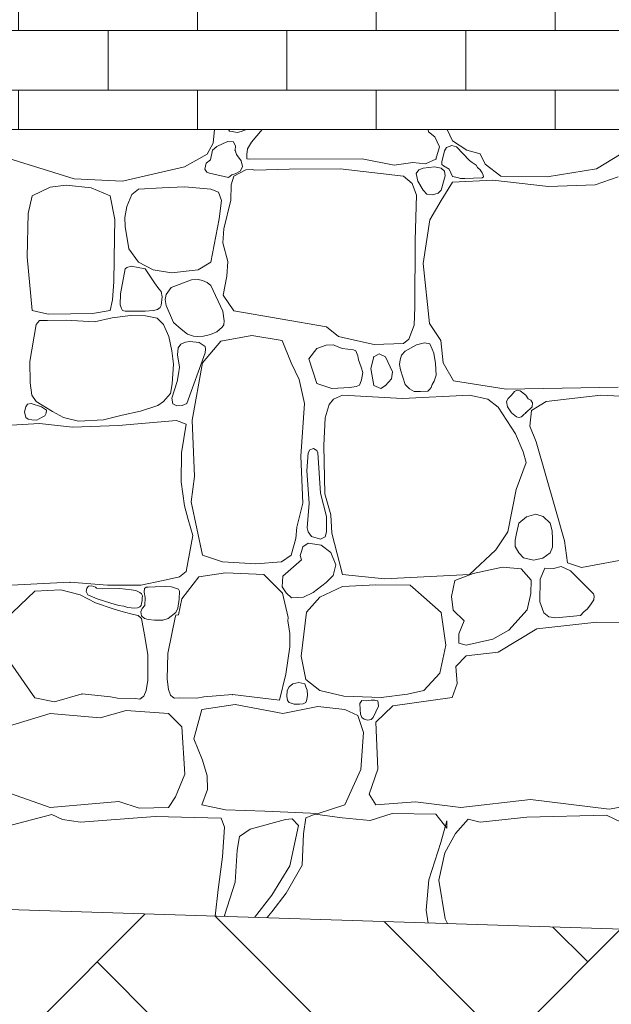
# Model space of a CAD drawing. Header units: millimetres. Extents: x 16408 to 141596, y -21057 to 26364.
# Tile 128 of 144: x 83748 to 84413, y -5563 to -4457. Entities that reach past the tile are written whole.
import ezdxf

# ---------------------------------------------------------------- set-up
doc = ezdxf.new("R2010")
doc.units = ezdxf.units.MM
doc.header["$MEASUREMENT"] = 0
doc.linetypes.add('Wipeout_Contour', pattern=[1000, 0, -1000])
doc.layers.add('0_Nr_pióra__1', color=7, linetype='Continuous', lineweight=13)
doc.layers.add('0_Nr_pióra__101', color=7, linetype='Continuous', lineweight=5, true_color=0xb2b2b2)
doc.layers.add('_elementy3d_Nr_pióra__101', color=7, linetype='Continuous', lineweight=5, true_color=0xb2b2b2)
doc.layers.add('_elementy3d', color=7, linetype='Continuous')
doc.styles.add('STYL_AUTOMATYCZNY_2', font='txt')
doc.dimstyles.new('STYL_AUTOMATYCZNY__1', dxfattribs={"dimtxt": 150, "dimasz": 95, "dimexe": 0.18, "dimexo": 0.0625, "dimgap": 0.09, "dimtad": 1, "dimtih": 1, "dimtoh": 1, "dimdec": 0, "dimlfac": 0.1, "dimzin": 0, "dimdsep": 46, "dimtxsty": 'STYL_AUTOMATYCZNY_2', "dimblk": 'ARROWHEAD_6', "dimblk1": 'ARROWHEAD_6', "dimblk2": 'ARROWHEAD_6', "dimcen": 0.09, "dimse1": 1, "dimse2": 1, "dimclrd": 7, "dimclre": 7, "dimclrt": 7, "dimadec": 1, "dimazin": 0, "dimtfac": 1, "dimtdec": 4, "dimtmove": 0, "dimatfit": 3, "dimfxl": 0, "dimtolj": 1, "dimtzin": 0, "dimarcsym": 0})

# ---------------------------------------------------------------- blocks, each defined once
blk = doc.blocks.new('*X4')
at = {"layer": '_elementy3d_Nr_pióra__101', "color": 253, "linetype": 'Continuous', "lineweight": 5, "true_color": 0xb2b2b2}
for p, q in [((83966.9, -4580), (83965.2, -4595.4)), ((83982.4, -4580), (83983.8, -4581.8)), ((83983.8, -4581.8), (83986.6, -4582.4)), ((83986.6, -4582.4), (83992.2, -4583.4)), ((83992.2, -4583.4), (83996.7, -4582.1)), ((83996.7, -4582.1), (84002.6, -4580)), ((84020.5, -4580), (84008.3, -4594.2)), ((84207.4, -4582.8), (84207, -4580)), ((84214.4, -4588.3), (84207.4, -4582.8)), ((84219.6, -4599.6), (84214.4, -4588.3)), ((84228.3, -4580), (84234.4, -4592.7)), ((83965.2, -4595.4), (83958.5, -4607.8)), ((83969.3, -4599), (83964.7, -4603.4)), ((83976.4, -4595.8), (83969.3, -4599)), ((83981.7, -4593.6), (83976.4, -4595.8)), ((83988.2, -4593.7), (83981.7, -4593.6)), ((83990.3, -4598.6), (83988.2, -4593.7)), ((83990, -4603.4), (83990.3, -4598.6)), ((84008.3, -4594.2), (84003.9, -4601.7)), ((84215.6, -4613.3), (84219.6, -4599.6)), ((84227.6, -4600.1), (84225.4, -4603.9)), ((84233.6, -4598), (84227.6, -4600.1)), ((84238.9, -4599.6), (84233.6, -4598)), ((84234.4, -4592.7), (84250.5, -4603.4)), ((84253.4, -4614.9), (84238.9, -4599.6)), ((83808.9, -4635.5), (83720, -4607.6)), ((83958.5, -4607.8), (83933, -4621.9)), ((83964.7, -4603.4), (83962.2, -4614.2)), ((83991.7, -4608.3), (83990, -4603.4)), ((83996.9, -4615.2), (83991.7, -4608.3)), ((84003.3, -4608), (84003.2, -4612.9)), ((84003.9, -4601.7), (84003.3, -4608)), ((84225.4, -4603.9), (84222.2, -4616.2)), ((84250.5, -4603.4), (84265.4, -4607.3)), ((84265.4, -4607.3), (84271.1, -4619)), ((84396.2, -4624.4), (84423.9, -4607.3)), ((83933, -4621.9), (83863.2, -4638.2)), ((83957.5, -4618), (83956.1, -4624.7)), ((83962.2, -4614.2), (83957.5, -4618)), ((83998.4, -4621.5), (83996.9, -4615.2)), ((83997.3, -4624.3), (83998.4, -4621.5)), ((84003.2, -4612.9), (84005.8, -4613.3)), ((84005.8, -4613.3), (84132.6, -4613)), ((84132.6, -4613), (84168.6, -4620)), ((84168.6, -4620), (84189.9, -4617)), ((84189.9, -4617), (84204, -4618.5)), ((84214.1, -4622.1), (84201.5, -4623.4)), ((84204, -4618.5), (84215.6, -4613.3)), ((84221.6, -4623.4), (84214.1, -4622.1)), ((84222.2, -4616.2), (84222.4, -4619.3)), ((84222.4, -4619.3), (84224.3, -4621)), ((84224.3, -4621), (84230.4, -4624.7)), ((84256.5, -4617.2), (84253.4, -4614.9)), ((84260.8, -4620), (84256.5, -4617.2)), ((84262.3, -4622.7), (84260.8, -4620)), ((84265.4, -4625.4), (84262.3, -4622.7)), ((84271.1, -4619), (84288.7, -4632.6)), ((83956.1, -4624.7), (83958, -4627.8)), ((83958, -4627.8), (83959.3, -4628.2)), ((83959.3, -4628.2), (83962, -4629.6)), ((83962, -4629.6), (83964.7, -4629.9)), ((83964.7, -4629.9), (83982.5, -4633.8)), ((83982.5, -4633.8), (83986.4, -4630.9)), ((83988.5, -4632.3), (83985.6, -4642.3)), ((83986.4, -4630.9), (83990, -4629.9)), ((84002.1, -4625.5), (83988.5, -4632.3)), ((83990, -4629.9), (83995.5, -4626.9)), ((83995.5, -4626.9), (83997.3, -4624.3)), ((84009, -4625.1), (84002.1, -4625.5)), ((84012.3, -4625.7), (84009, -4625.1)), ((84050.7, -4624.7), (84012.3, -4625.7)), ((84107.9, -4624.4), (84050.7, -4624.7)), ((84179.2, -4632.3), (84107.9, -4624.4)), ((84188.8, -4640.8), (84179.2, -4632.3)), ((84196.4, -4625.5), (84193.6, -4629.4)), ((84193.6, -4629.4), (84195.4, -4637.9)), ((84201.5, -4623.4), (84196.4, -4625.5)), ((84225.2, -4626.8), (84221.6, -4623.4)), ((84221.6, -4648.2), (84226.1, -4632.2)), ((84226.1, -4632.2), (84225.2, -4626.8)), ((84230.4, -4624.7), (84234.3, -4632.7)), ((84234.3, -4632.7), (84239.9, -4633.8)), ((84239.9, -4633.8), (84243.2, -4635.2)), ((84267.7, -4628.6), (84265.4, -4625.4)), ((84267.5, -4634.3), (84269, -4633.2)), ((84268.9, -4631.2), (84267.7, -4628.6)), ((84269, -4633.2), (84268.9, -4631.2)), ((84288.7, -4632.6), (84340.7, -4633.1)), ((84340.7, -4633.1), (84396.2, -4624.4)), ((84420.7, -4633.3), (84394.7, -4642.2)), ((83782, -4644.8), (83761.7, -4654.4)), ((83800.2, -4642.7), (83782, -4644.8)), ((83828, -4645.5), (83800.2, -4642.7)), ((83863.2, -4638.2), (83808.9, -4635.5)), ((83933.4, -4644.6), (83908.1, -4645.5)), ((83962.6, -4647.2), (83933.4, -4644.6)), ((83985.6, -4642.3), (83985.3, -4659.4)), ((84193.8, -4653.8), (84188.8, -4640.8)), ((84195.4, -4637.9), (84201.5, -4648.2)), ((84234.4, -4639.3), (84221.6, -4659.8)), ((84279.5, -4636.8), (84234.4, -4639.3)), ((84243.2, -4635.2), (84248.1, -4634.9)), ((84248.1, -4634.9), (84267.5, -4634.3)), ((84342.4, -4644), (84279.5, -4636.8)), ((84394.7, -4642.2), (84342.4, -4644)), ((83761.7, -4654.4), (83757.4, -4674.5)), ((83849.4, -4654.4), (83828, -4645.5)), ((83854.6, -4681.1), (83849.4, -4654.4)), ((83873.7, -4653.1), (83868.2, -4666.7)), ((83881.2, -4647.2), (83873.7, -4653.1)), ((83908.1, -4645.5), (83881.2, -4647.2)), ((83971.3, -4650.5), (83962.6, -4647.2)), ((83974.5, -4659.7), (83971.3, -4650.5)), ((84192.5, -4704.2), (84193.8, -4653.8)), ((84201.5, -4648.2), (84205.5, -4652.8)), ((84205.5, -4652.8), (84212, -4653.5)), ((84212, -4653.5), (84218.1, -4651.6)), ((84218.1, -4651.6), (84221.6, -4648.2)), ((83868.2, -4666.7), (83866.1, -4678.8)), ((83972.1, -4680.3), (83974.5, -4659.7)), ((83985.3, -4659.4), (83977.2, -4691.5)), ((84221.6, -4659.8), (84208.7, -4681.6)), ((83757.4, -4674.5), (83756.4, -4723)), ((83854.4, -4700.9), (83854.6, -4681.1)), ((83866.1, -4678.8), (83866.3, -4689)), ((83866.3, -4689), (83870.4, -4714.1)), ((83962.6, -4729.2), (83972.1, -4680.3)), ((84208.7, -4681.6), (84201.5, -4730.4)), ((83977.2, -4691.5), (83976.1, -4707.2)), ((83853.7, -4751.1), (83854.4, -4700.9)), ((83976.1, -4707.2), (83981.6, -4728.2)), ((84191.8, -4779.6), (84192.5, -4704.2)), ((83870.4, -4714.1), (83881.2, -4729.2)), ((83756.4, -4723), (83761.7, -4783.2)), ((83873.3, -4733.7), (83868.2, -4735.1)), ((83888.9, -4736.4), (83873.3, -4733.7)), ((83881.2, -4729.2), (83898, -4737.8)), ((83948.6, -4737.5), (83962.6, -4729.2)), ((83981.6, -4728.2), (83980.7, -4744.6)), ((84201.5, -4730.4), (84208.4, -4798)), ((83866.3, -4736.4), (83861, -4764.8)), ((83868.2, -4735.1), (83866.3, -4736.4)), ((83899.5, -4752.4), (83888.9, -4736.4)), ((83898, -4737.8), (83918.5, -4741.1)), ((83918.5, -4741.1), (83948.6, -4737.5)), ((83980.7, -4744.6), (83976.4, -4766.1)), ((83852.2, -4771.2), (83853.7, -4751.1)), ((83904.1, -4758.9), (83899.5, -4752.4)), ((83940.9, -4749), (83917.9, -4757.4)), ((83948.5, -4748.7), (83940.9, -4749)), ((83953.3, -4749.8), (83948.5, -4748.7)), ((83958.4, -4752), (83953.3, -4749.8)), ((83962.5, -4755.4), (83958.4, -4752)), ((83976, -4784), (83962.5, -4755.4)), ((83861, -4764.8), (83860.8, -4776.9)), ((83906.9, -4762), (83904.1, -4758.9)), ((83907.8, -4768), (83906.9, -4762)), ((83912.6, -4765.5), (83911.4, -4770.9)), ((83917.9, -4757.4), (83912.6, -4765.5)), ((83976.4, -4766.1), (83988.5, -4783.9)), ((83849.4, -4783.2), (83852.2, -4771.2)), ((83860.8, -4776.9), (83862.3, -4781.1)), ((83905.8, -4779.8), (83907, -4777.8)), ((83907, -4777.8), (83907.8, -4768)), ((83911.4, -4770.9), (83912.3, -4777.6)), ((83912.3, -4777.6), (83920.6, -4796.8)), ((83761.7, -4783.2), (83779.9, -4787.3)), ((83779.9, -4787.3), (83805.4, -4787)), ((83805.4, -4787), (83829.5, -4786.9)), ((83829.5, -4786.9), (83849.4, -4783.2)), ((83872.2, -4788.9), (83851.8, -4791.7)), ((83862.3, -4781.1), (83863.3, -4783.5)), ((83863.3, -4783.5), (83866.3, -4784)), ((83866.3, -4784), (83888.9, -4784)), ((83889.2, -4789.2), (83872.2, -4788.9)), ((83888.9, -4784), (83898.2, -4783.2)), ((83898.2, -4783.2), (83902.6, -4782.2)), ((83902.6, -4782.2), (83905.8, -4779.8)), ((83977.7, -4794.9), (83976, -4784)), ((83988.5, -4783.9), (84092.5, -4801.6)), ((84191.3, -4799.7), (84191.8, -4779.6)), ((83766.4, -4798.9), (83759.1, -4840.8)), ((83770.2, -4794.7), (83766.4, -4798.9)), ((83779.2, -4794.4), (83770.2, -4794.7)), ((83800, -4794.1), (83779.2, -4794.4)), ((83831.8, -4796.1), (83800, -4794.1)), ((83851.8, -4791.7), (83831.8, -4796.1)), ((83902.4, -4792.1), (83889.2, -4789.2)), ((83909.6, -4798.9), (83902.4, -4792.1)), ((83915.4, -4812.6), (83909.6, -4798.9)), ((83920.6, -4796.8), (83929.5, -4804.4)), ((83975.4, -4802.2), (83977.1, -4799.6)), ((83977.1, -4799.6), (83977.7, -4794.9)), ((84185.3, -4815.5), (84191.3, -4799.7)), ((84208.4, -4798), (84221.3, -4817.1)), ((83929.5, -4804.4), (83936.4, -4809.8)), ((83936.4, -4809.8), (83943.2, -4812.3)), ((83954.6, -4812.1), (83962.2, -4810.3)), ((83962.2, -4810.3), (83969.4, -4807.2)), ((83969.4, -4807.2), (83975.4, -4802.2)), ((84092.5, -4801.6), (84106.3, -4812.5)), ((83918.8, -4828.6), (83915.4, -4812.6)), ((83929, -4821), (83925.9, -4825.3)), ((83934.3, -4818.8), (83929, -4821)), ((83939, -4818.2), (83934.3, -4818.8)), ((83949.6, -4819.4), (83939, -4818.2)), ((83943.2, -4812.3), (83947.4, -4812.6)), ((83947.4, -4812.6), (83954.6, -4812.1)), ((83956.4, -4823.8), (83949.6, -4819.4)), ((83973.9, -4817.8), (83953.3, -4842.1)), ((84008.6, -4811.4), (83973.9, -4817.8)), ((84042.7, -4816.9), (84008.6, -4811.4)), ((84052.9, -4842.1), (84042.7, -4816.9)), ((84100.4, -4821.8), (84092.4, -4822.4)), ((84102.2, -4822.6), (84100.4, -4821.8)), ((84106.3, -4812.5), (84124.1, -4816.7)), ((84124.1, -4816.7), (84146.1, -4821.7)), ((84146.1, -4821.7), (84179.2, -4820.6)), ((84179.2, -4820.6), (84185.3, -4815.5)), ((84193.9, -4821.8), (84181.2, -4829.2)), ((84202.7, -4819.8), (84193.9, -4821.8)), ((84208.9, -4820.7), (84202.7, -4819.8)), ((84211.4, -4826.8), (84208.9, -4820.7)), ((84221.3, -4817.1), (84223.8, -4842.1)), ((83920.7, -4843.8), (83918.8, -4828.6)), ((83925.9, -4825.3), (83925.2, -4833)), ((83925.2, -4833), (83927.5, -4847)), ((83935.5, -4887.9), (83956.3, -4830.9)), ((83956.3, -4830.9), (83956.7, -4826.7)), ((83956.7, -4826.7), (83956.4, -4823.8)), ((84081.9, -4826), (84072.7, -4837.7)), ((84092.4, -4822.4), (84081.9, -4826)), ((84110.1, -4826), (84102.2, -4822.6)), ((84123, -4827.5), (84110.1, -4826)), ((84125.5, -4828.7), (84123, -4827.5)), ((84127.8, -4834.2), (84125.5, -4828.7)), ((84151.9, -4832.2), (84145.8, -4835.4)), ((84158.9, -4835.4), (84151.9, -4832.2)), ((84181.2, -4829.2), (84177.1, -4833.5)), ((84213.2, -4831.4), (84211.4, -4826.8)), ((84215.3, -4842.7), (84213.2, -4831.4)), ((83759.1, -4840.8), (83759.5, -4864.6)), ((83919.1, -4865.9), (83920.7, -4843.8)), ((83953.3, -4842.1), (83941.7, -4906.5)), ((84062.1, -4860.7), (84052.9, -4842.1)), ((84072.7, -4837.7), (84081.9, -4865.4)), ((84128.7, -4838.9), (84127.8, -4834.2)), ((84131.8, -4847), (84128.7, -4838.9)), ((84145.8, -4835.4), (84142.6, -4848.6)), ((84166.8, -4852.3), (84158.9, -4835.4)), ((84175.6, -4838.9), (84174.8, -4844.1)), ((84174.8, -4844.1), (84175.7, -4850)), ((84177.1, -4833.5), (84175.6, -4838.9)), ((84215.9, -4856), (84215.3, -4842.7)), ((84223.8, -4842.1), (84235.4, -4862.4)), ((83926.4, -4854.4), (83924.8, -4863)), ((83927.5, -4847), (83926.4, -4854.4)), ((84133.4, -4853), (84131.8, -4847)), ((84132.1, -4861.4), (84133.4, -4853)), ((84142.6, -4848.6), (84145.8, -4867.6)), ((84165.6, -4860.2), (84166.8, -4852.3)), ((84175.7, -4850), (84181.2, -4866.4)), ((83759.5, -4864.6), (83761.5, -4878.5)), ((83917.5, -4876.4), (83919.1, -4865.9)), ((83924.8, -4863), (83918.7, -4881.8)), ((84067.8, -4887.9), (84062.1, -4860.7)), ((84081.9, -4865.4), (84098.7, -4871.1)), ((84129.6, -4867.3), (84130.7, -4865.4)), ((84130.7, -4865.4), (84132.1, -4861.4)), ((84158.9, -4867.6), (84165.6, -4860.2)), ((84181.2, -4866.4), (84185.8, -4871.4)), ((84210.2, -4869.7), (84211.4, -4866.4)), ((84211.4, -4866.4), (84213.6, -4862.6)), ((84213.6, -4862.6), (84215.9, -4856)), ((84235.4, -4862.4), (84294.6, -4871.6)), ((83909.6, -4885.4), (83917.5, -4876.4)), ((84098.7, -4871.1), (84119, -4869.9)), ((84119, -4869.9), (84126.2, -4868.6)), ((84126.2, -4868.6), (84129.6, -4867.3)), ((84145.8, -4867.6), (84153.6, -4870.9)), ((84153.6, -4870.9), (84158.9, -4867.6)), ((84185.8, -4871.4), (84191.1, -4874.2)), ((84191.1, -4874.2), (84198.5, -4874.3)), ((84198.5, -4874.3), (84206.7, -4874.1)), ((84206.7, -4874.1), (84208.4, -4872.1)), ((84208.4, -4872.1), (84210.2, -4869.7)), ((84294.6, -4871.6), (84420.7, -4869.6)), ((84303.9, -4874.3), (84300.6, -4878.5)), ((84307.1, -4872.9), (84303.9, -4874.3)), ((84310.2, -4873.6), (84307.1, -4872.9)), ((84316.7, -4878.5), (84310.2, -4873.6)), ((83756.6, -4888.5), (83754.9, -4891.5)), ((83760.6, -4887.8), (83756.6, -4888.5)), ((83772.3, -4891.5), (83760.6, -4887.8)), ((83761.5, -4878.5), (83766.4, -4885.4)), ((83766.4, -4885.4), (83784.7, -4896.9)), ((83903, -4890.1), (83909.6, -4885.4)), ((83918.7, -4881.8), (83920.1, -4888.2)), ((83920.1, -4888.2), (83924.4, -4890.5)), ((83930.5, -4890.2), (83935.5, -4887.9)), ((84064, -4947.1), (84067.8, -4887.9)), ((84100.7, -4883), (84095.5, -4888.9)), ((84110.6, -4878.5), (84100.7, -4883)), ((84178, -4882.2), (84110.6, -4878.5)), ((84253.4, -4878.5), (84178, -4882.2)), ((84274.1, -4883), (84253.4, -4878.5)), ((84285.5, -4891.9), (84274.1, -4883)), ((84297, -4882.2), (84294.9, -4885.5)), ((84294.9, -4885.5), (84296, -4891.7)), ((84300.6, -4878.5), (84297, -4882.2)), ((84319.4, -4882.4), (84316.7, -4878.5)), ((84322.4, -4884), (84319.4, -4882.4)), ((84324.3, -4887.2), (84322.4, -4884)), ((84339.7, -4885.7), (84323.1, -4895.6)), ((84323.7, -4891.5), (84324.3, -4887.2)), ((84400.9, -4878.5), (84339.7, -4885.7)), ((84510.1, -4884), (84400.9, -4878.5)), ((83754.9, -4891.5), (83753.2, -4897.1)), ((83753.2, -4897.1), (83754.9, -4903.7)), ((83777.9, -4895.2), (83772.3, -4891.5)), ((83776, -4901.5), (83777.6, -4898.8)), ((83777.6, -4898.8), (83777.9, -4895.2)), ((83784.7, -4896.9), (83797, -4903.7)), ((83862.9, -4900.9), (83883.5, -4896.4)), ((83883.5, -4896.4), (83903, -4890.1)), ((83924.4, -4890.5), (83930.5, -4890.2)), ((84095.5, -4888.9), (84091.3, -4903.8)), ((84305, -4921.9), (84285.5, -4891.9)), ((84296, -4891.7), (84300.6, -4898.3)), ((84300.6, -4898.3), (84306.2, -4902.8)), ((84314, -4900.6), (84316.7, -4898.3)), ((84316.7, -4898.3), (84323.7, -4891.5)), ((84323.1, -4895.6), (84321.4, -4913.2)), ((83769.9, -4910.2), (83725.1, -4912.9)), ((83754.9, -4903.7), (83757.3, -4905.4)), ((83757.3, -4905.4), (83761.3, -4906.3)), ((83761.3, -4906.3), (83767.2, -4906.6)), ((83767.2, -4906.6), (83772.3, -4903.7)), ((83807.2, -4914.4), (83769.9, -4910.2)), ((83772.3, -4903.7), (83776, -4901.5)), ((83797, -4903.7), (83814.1, -4907.6)), ((83814.1, -4907.6), (83842, -4906.1)), ((83842, -4906.1), (83862.9, -4900.9)), ((83924, -4907), (83858.8, -4912.7)), ((83934.9, -4911.1), (83924, -4907)), ((83941.7, -4906.5), (83944.2, -4969.7)), ((84091.3, -4903.8), (84089.6, -4935)), ((84306.2, -4902.8), (84309, -4903.6)), ((84309, -4903.6), (84311.9, -4902.7)), ((84311.9, -4902.7), (84314, -4900.6)), ((83858.8, -4912.7), (83807.2, -4914.4)), ((83929.8, -4943.2), (83934.9, -4911.1)), ((84321.4, -4913.2), (84328.4, -4930.8)), ((84313.7, -4942.2), (84305, -4921.9)), ((84328.4, -4930.8), (84349.9, -5006.6)), ((83929.3, -4975.7), (83929.8, -4943.2)), ((84072.2, -4943.2), (84070.4, -4963.3)), ((84074.1, -4939.7), (84072.2, -4943.2)), ((84078, -4938.3), (84074.1, -4939.7)), ((84081.8, -4940.8), (84078, -4938.3)), ((84082.9, -4943.2), (84081.8, -4940.8)), ((84086, -4988.6), (84082.9, -4943.2)), ((84089.6, -4935), (84090.8, -4989.2)), ((84317.2, -4954.1), (84313.7, -4942.2)), ((84066, -4999.6), (84064, -4947.1)), ((84305.8, -4984.5), (84317.2, -4954.1)), ((84070.4, -4963.3), (84073.1, -4999.9)), ((83933.1, -5002.9), (83929.3, -4975.7)), ((83944.2, -4969.7), (83940.7, -4998.2)), ((84296.4, -5032.1), (84305.8, -4984.5)), ((83940.7, -4998.2), (83953.3, -5058.1)), ((84092.8, -5014.7), (84086, -4988.6)), ((84090.8, -4989.2), (84097.5, -5013)), ((83937.3, -5018.1), (83933.1, -5002.9)), ((84059.3, -5026.6), (84066, -4999.6)), ((84073.1, -4999.9), (84071, -5027.5)), ((84349.9, -5006.6), (84360.3, -5042.2)), ((83942.6, -5036.1), (83937.3, -5018.1)), ((84092.7, -5032.1), (84092.8, -5014.7)), ((84097.5, -5013), (84098.7, -5033.6)), ((84317.6, -5015.1), (84308.9, -5022.2)), ((84327.9, -5012.2), (84317.6, -5015.1)), ((84336.1, -5014.6), (84327.9, -5012.2)), ((84344.1, -5022.2), (84336.1, -5014.6)), ((84058.1, -5039.5), (84059.3, -5026.6)), ((84071, -5027.5), (84072.2, -5032.1)), ((84072.2, -5032.1), (84075.9, -5037.2)), ((84091, -5037.7), (84092.7, -5032.1)), ((84283, -5052.2), (84296.4, -5032.1)), ((84308.9, -5022.2), (84306.1, -5033.9)), ((84346.4, -5030.8), (84344.1, -5022.2)), ((84346.7, -5040.2), (84346.4, -5030.8)), ((83934.9, -5076.4), (83942.6, -5036.1)), ((84052.9, -5058.1), (84058.1, -5039.5)), ((84075.9, -5037.2), (84085.9, -5040.3)), ((84085.9, -5040.3), (84091, -5037.7)), ((84098.7, -5033.6), (84110.6, -5079.9)), ((84304.9, -5041.2), (84304.8, -5048.6)), ((84306.1, -5033.9), (84304.9, -5041.2)), ((84346.7, -5049.2), (84346.7, -5040.2)), ((84360.3, -5042.2), (84363.7, -5066.8)), ((84064.4, -5054.2), (84063, -5058.4)), ((84066.2, -5048.8), (84064.4, -5054.2)), ((84072.2, -5044.8), (84066.2, -5048.8)), ((84079.6, -5045.7), (84072.2, -5044.8)), ((84086.6, -5046.8), (84079.6, -5045.7)), ((84097.7, -5055.1), (84086.6, -5046.8)), ((84253.4, -5079.9), (84283, -5052.2)), ((84304.8, -5048.6), (84308.9, -5055.4)), ((84344.1, -5055.4), (84346.7, -5049.2)), ((83953.3, -5058.1), (83975.6, -5065.8)), ((84042, -5065.8), (84052.9, -5058.1)), ((84064.4, -5063.3), (84043.6, -5081.8)), ((84063, -5058.4), (84064.4, -5063.3)), ((84103, -5069.1), (84097.7, -5055.1)), ((84308.9, -5055.4), (84314.1, -5061)), ((84314.1, -5061), (84325.2, -5063.8)), ((84325.2, -5063.8), (84335.9, -5061.7)), ((84335.9, -5061.7), (84344.1, -5055.4)), ((84379.3, -5072), (84435.8, -5061.6)), ((83927.3, -5082.4), (83934.9, -5076.4)), ((83975.6, -5065.8), (84013.3, -5068)), ((84013.3, -5068), (84042, -5065.8)), ((84100.2, -5081.2), (84103, -5069.1)), ((84290.4, -5071.7), (84257.5, -5078.7)), ((84311.5, -5073.5), (84290.4, -5071.7)), ((84322.6, -5086.3), (84311.5, -5073.5)), ((84338.2, -5072.7), (84332.7, -5085.1)), ((84347.9, -5073), (84338.2, -5072.7)), ((84356.6, -5070.8), (84347.9, -5073)), ((84367, -5075.9), (84356.6, -5070.8)), ((84363.7, -5066.8), (84379.3, -5072)), ((84392.7, -5101.7), (84367, -5075.9)), ((83884.1, -5091.8), (83909.1, -5086.8)), ((83909.1, -5086.8), (83927.3, -5082.4)), ((83930.2, -5107.3), (83949.1, -5082.6)), ((83949.1, -5082.6), (83979.1, -5077.9)), ((83979.1, -5077.9), (84022.2, -5079.9)), ((84022.2, -5079.9), (84043.2, -5100.9)), ((84043.6, -5081.8), (84043, -5093.9)), ((84092.2, -5089), (84100.2, -5081.2)), ((84110.6, -5079.9), (84157.9, -5084.8)), ((84157.9, -5084.8), (84253.4, -5079.9)), ((84236.9, -5086.8), (84233.2, -5104.8)), ((84257.5, -5078.7), (84236.9, -5086.8)), ((84322.4, -5101.2), (84322.6, -5086.3)), ((84332.7, -5085.1), (84332.3, -5110.6)), ((83715.5, -5093.1), (83804.2, -5088.6)), ((83764.9, -5098.6), (83731.6, -5130.3)), ((83794.1, -5097), (83764.9, -5098.6)), ((83815.9, -5102.9), (83794.1, -5097)), ((83804.2, -5088.6), (83846.4, -5091.8)), ((83823.2, -5095.1), (83822.6, -5099.1)), ((83825, -5093.1), (83823.2, -5095.1)), ((83828.6, -5092.8), (83825, -5093.1)), ((83831.2, -5093.3), (83828.6, -5092.8)), ((83833.1, -5094.2), (83831.2, -5093.3)), ((83834.2, -5095.4), (83833.1, -5094.2)), ((83840.6, -5095.9), (83834.2, -5095.4)), ((83860.5, -5095.8), (83840.6, -5095.9)), ((83846.4, -5091.8), (83884.1, -5091.8)), ((83873.3, -5097), (83860.5, -5095.8)), ((83878.3, -5097.8), (83873.3, -5097)), ((83882.9, -5100), (83878.3, -5097.8)), ((83888, -5095.8), (83887.8, -5099.6)), ((83889.8, -5094), (83888, -5095.8)), ((83892.1, -5094.3), (83889.8, -5094)), ((83900, -5093.7), (83892.1, -5094.3)), ((83911.2, -5093.2), (83900, -5093.7)), ((83918.5, -5093.9), (83911.2, -5093.2)), ((83924, -5095.8), (83918.5, -5093.9)), ((83926.4, -5096.2), (83924, -5095.8)), ((83927.6, -5098.8), (83926.4, -5096.2)), ((84043, -5093.9), (84047.3, -5100.5)), ((84077.6, -5100.3), (84092.2, -5089)), ((84110.6, -5093.5), (84085.3, -5105.2)), ((84148.2, -5091.5), (84110.6, -5093.5)), ((84186.9, -5091.8), (84148.2, -5091.5)), ((84202.2, -5105.2), (84186.9, -5091.8)), ((83833, -5111.7), (83815.9, -5102.9)), ((83822.6, -5099.1), (83824.3, -5102.9)), ((83824.3, -5102.9), (83835, -5107.4)), ((83835, -5107.4), (83850.1, -5112.2)), ((83884.8, -5101.7), (83882.9, -5100)), ((83884.7, -5112.4), (83885.4, -5109)), ((83885.9, -5103.9), (83884.8, -5101.7)), ((83885.4, -5109), (83885.6, -5106.4)), ((83885.6, -5106.4), (83885.9, -5103.9)), ((83887.8, -5099.6), (83888.9, -5105.7)), ((83888.9, -5105.7), (83888.3, -5114.6)), ((83925.6, -5117.8), (83927.2, -5107.8)), ((83926.4, -5125.2), (83930.2, -5107.3)), ((83927.2, -5107.8), (83927.6, -5098.8)), ((84043.2, -5100.9), (84049.6, -5128.3)), ((84047.3, -5100.5), (84053.3, -5106.2)), ((84053.3, -5106.2), (84067, -5105.2)), ((84067, -5105.2), (84077.6, -5100.3)), ((84085.3, -5105.2), (84070.2, -5122.2)), ((84221.6, -5122.5), (84202.2, -5105.2)), ((84233.2, -5104.8), (84235.2, -5119.8)), ((84318.1, -5119.6), (84322.4, -5101.2)), ((84390.2, -5112.7), (84393.1, -5108.5)), ((84393.7, -5104.3), (84392.7, -5101.7)), ((84393.1, -5108.5), (84393.7, -5104.3)), ((83853, -5118.5), (83833, -5111.7)), ((83850.1, -5112.2), (83859.1, -5114.6)), ((83864, -5121.9), (83853, -5118.5)), ((83859.1, -5114.6), (83864.8, -5115.6)), ((83864.8, -5115.6), (83869.4, -5117.1)), ((83869.4, -5117.1), (83876.9, -5117.8)), ((83876.9, -5117.8), (83880.3, -5117.5)), ((83880.3, -5117.5), (83882.9, -5116.3)), ((83882.9, -5116.3), (83884.2, -5114.7)), ((83885.4, -5118.1), (83883.8, -5122)), ((83884.2, -5114.7), (83884.7, -5112.4)), ((83888.3, -5114.6), (83885.4, -5118.1)), ((83923.2, -5122.7), (83925.6, -5117.8)), ((84235.2, -5119.8), (84247.6, -5131.9)), ((84297.6, -5142.3), (84318.1, -5119.6)), ((84332.3, -5110.6), (84336.8, -5123.1)), ((84381.8, -5122), (84386, -5118.3)), ((84386, -5118.3), (84390.2, -5112.7)), ((83875.9, -5125), (83864, -5121.9)), ((83880.9, -5126), (83875.9, -5125)), ((83884.9, -5129.3), (83880.9, -5126)), ((83883.8, -5122), (83884.6, -5126.3)), ((83884.6, -5126.3), (83888, -5129.3)), ((83888, -5147.7), (83884.9, -5129.3)), ((83888, -5129.3), (83892.4, -5130.6)), ((83892.4, -5130.6), (83899.5, -5131.3)), ((83899.5, -5131.3), (83908.7, -5131.1)), ((83908.7, -5131.1), (83914.8, -5129.3)), ((83914.8, -5129.3), (83923.2, -5122.7)), ((83918.8, -5146.6), (83922.4, -5128.3)), ((83922.4, -5128.3), (83923.4, -5125.5)), ((83923.4, -5125.5), (83926.4, -5125.2)), ((84049.6, -5128.3), (84049.1, -5132.1)), ((84070.2, -5122.2), (84064.3, -5171.5)), ((84226.8, -5159.4), (84221.6, -5122.5)), ((84247.6, -5131.9), (84241.4, -5146.5)), ((84336.8, -5123.1), (84342.5, -5127.3)), ((84342.5, -5127.3), (84350.4, -5128.7)), ((84350.4, -5128.7), (84378.1, -5126)), ((84378.1, -5126), (84381.9, -5121.8)), ((84049.1, -5132.1), (84051.5, -5146.2)), ((84279.8, -5152.5), (84297.6, -5142.3)), ((84329.1, -5140.8), (84285.7, -5167.1)), ((84396.4, -5133.4), (84329.1, -5140.8)), ((84427.4, -5133.9), (84396.4, -5133.4)), ((83892, -5169.8), (83888, -5147.7)), ((83914.2, -5168.6), (83918.8, -5146.6)), ((84051.5, -5146.2), (84051.6, -5161)), ((84241.4, -5146.5), (84241.6, -5156.9)), ((84249.6, -5159.2), (84279.8, -5152.5)), ((84051.6, -5161), (84047.1, -5191.9)), ((84220.1, -5190.9), (84226.8, -5159.4)), ((84241.6, -5156.9), (84249.6, -5159.2)), ((83892, -5198.6), (83892, -5169.8)), ((83913.4, -5197.5), (83914.2, -5168.6)), ((84064.3, -5171.5), (84069.5, -5198)), ((84249.6, -5171.3), (84237.9, -5183.2)), ((84285.7, -5167.1), (84249.6, -5171.3)), ((83737.5, -5179.3), (83764.9, -5218.6)), ((84237.9, -5183.2), (84239.6, -5202.5)), ((83915.2, -5209.2), (83913.4, -5197.5)), ((84047.1, -5191.9), (84039.9, -5220.9)), ((84069.5, -5198), (84085.3, -5210.2)), ((84202.2, -5210.2), (84220.1, -5190.9)), ((83889.9, -5210.3), (83892, -5198.6)), ((83917.4, -5215.5), (83915.2, -5209.2)), ((84050.9, -5206.2), (84048.6, -5210.3)), ((84054.8, -5202.6), (84050.9, -5206.2)), ((84061.5, -5201.1), (84054.8, -5202.6)), ((84068.2, -5202.7), (84061.5, -5201.1)), ((84069.5, -5206.2), (84068.2, -5202.7)), ((84071, -5210), (84069.5, -5206.2)), ((84239.6, -5202.5), (84233.9, -5218.1)), ((83764.9, -5218.6), (83787.1, -5222.8)), ((83787.1, -5222.8), (83818, -5214)), ((83818, -5214), (83849.9, -5217.5)), ((83849.9, -5217.5), (83857.9, -5219)), ((83857.9, -5219), (83877.8, -5219.3)), ((83877.8, -5219.3), (83882.9, -5219.9)), ((83882.9, -5219.9), (83884.9, -5218.6)), ((83884.9, -5218.6), (83887.5, -5216.6)), ((83887.5, -5216.6), (83889.9, -5210.3)), ((83919.9, -5217.6), (83917.4, -5215.5)), ((83921.9, -5219), (83919.9, -5217.6)), ((83927, -5218.5), (83921.9, -5219)), ((83946.9, -5218.7), (83927, -5218.5)), ((83954.9, -5217.5), (83946.9, -5218.7)), ((83986.9, -5214.8), (83954.9, -5217.5)), ((84039.9, -5220.9), (83986.9, -5214.8)), ((84048.6, -5210.3), (84048.1, -5216.7)), ((84048.1, -5216.7), (84049, -5221.6)), ((84069.5, -5223.8), (84070.5, -5220.5)), ((84070.5, -5220.5), (84071.2, -5215.3)), ((84071.2, -5215.3), (84071, -5210)), ((84085.3, -5210.2), (84112.3, -5216.6)), ((84112.3, -5216.6), (84154.2, -5217.9)), ((84154.2, -5217.9), (84183.7, -5214.4)), ((84233.9, -5218.1), (84167.1, -5227.3)), ((84183.7, -5214.4), (84202.2, -5210.2)), ((83952.6, -5231.7), (83990, -5225.8)), ((83990, -5225.8), (84043.5, -5236.2)), ((84043.5, -5236.2), (84082.9, -5228)), ((84049, -5221.6), (84050.9, -5223.8)), ((84050.9, -5223.8), (84056.2, -5225.6)), ((84056.2, -5225.6), (84062.5, -5225.7)), ((84062.5, -5225.7), (84066.6, -5225.3)), ((84066.6, -5225.3), (84069.5, -5223.8)), ((84082.9, -5228), (84113.3, -5231.7)), ((84132.5, -5221.6), (84130.1, -5225)), ((84130.1, -5225), (84130.4, -5231.7)), ((84137.8, -5222), (84132.5, -5221.6)), ((84142.9, -5220.9), (84137.8, -5222)), ((84147, -5221.1), (84142.9, -5220.9)), ((84145.2, -5240.6), (84151, -5227.7)), ((84148.3, -5221.6), (84147, -5221.1)), ((84167.1, -5227.3), (84148.2, -5245.6)), ((84150.3, -5221.9), (84148.3, -5221.6)), ((84150.9, -5224.3), (84150.3, -5221.9)), ((84151, -5227.7), (84150.9, -5224.3)), ((83782.1, -5236.2), (83726.6, -5252.8)), ((83838.2, -5240.9), (83782.1, -5236.2)), ((83867.6, -5232.7), (83838.2, -5240.9)), ((83915.2, -5236.2), (83867.6, -5232.7)), ((83930, -5251), (83915.2, -5236.2)), ((83943.4, -5264.4), (83952.6, -5231.7)), ((84113.3, -5231.7), (84127.9, -5238.4)), ((84127.9, -5238.4), (84134.4, -5257.5)), ((84130.4, -5231.7), (84130.9, -5236.9)), ((84130.9, -5236.9), (84132.5, -5240.6)), ((84132.5, -5240.6), (84135.1, -5242.5)), ((84135.1, -5242.5), (84139.2, -5243.4)), ((84143, -5242.8), (84145.2, -5240.6)), ((83933.3, -5304.3), (83930, -5251)), ((84139.2, -5243.4), (84143, -5242.8)), ((84148.2, -5245.6), (84150.5, -5298.6)), ((83953.3, -5288.4), (83943.4, -5264.4)), ((84134.4, -5257.5), (84131.2, -5299.1)), ((83958.5, -5306), (83953.3, -5288.4)), ((83923.1, -5329.8), (83933.3, -5304.3)), ((83958.8, -5321.4), (83958.5, -5306)), ((84131.2, -5299.1), (84113.3, -5338.5)), ((84150.5, -5298.6), (84140.6, -5326.8)), ((83718.6, -5319.5), (83782.1, -5341.7)), ((83915.2, -5341.7), (83923.1, -5329.8)), ((83952.6, -5338.5), (83958.8, -5321.4)), ((84140.6, -5326.8), (84148.2, -5338.5)), ((83782.1, -5341.7), (83859.2, -5335)), ((83859.2, -5335), (83882.2, -5342.4)), ((83882.2, -5342.4), (83915.2, -5341.7)), ((83979.1, -5344.2), (83952.6, -5338.5)), ((84113.3, -5338.5), (84083.4, -5348.4)), ((84148.2, -5338.5), (84192.6, -5335.3)), ((84192.6, -5335.3), (84243.6, -5341.7)), ((84243.6, -5341.7), (84321.9, -5332.8)), ((84321.9, -5332.8), (84410.5, -5343.4)), ((84410.5, -5343.4), (84438.8, -5338.5)), ((83700, -5371.5), (83783.9, -5349.6)), ((83783.9, -5349.6), (83796.1, -5355.3)), ((83816.1, -5358.3), (83900, -5351.6)), ((83900, -5351.6), (83974.1, -5353.8)), ((84023.4, -5345.9), (83979.1, -5344.2)), ((84083.4, -5348.4), (84023.4, -5345.9)), ((84069.5, -5353.1), (84066.8, -5371.2)), ((84079.9, -5349.1), (84069.5, -5353.1)), ((84110.1, -5353.1), (84079.9, -5349.1)), ((84141.8, -5356.1), (84110.1, -5353.1)), ((84166.6, -5348.4), (84141.8, -5356.1)), ((84215.6, -5349.1), (84166.6, -5348.4)), ((84227.8, -5364.7), (84215.6, -5349.1)), ((84317.7, -5352.6), (84265.4, -5358.3)), ((84407.3, -5350.4), (84317.7, -5352.6)), ((84423.9, -5358.3), (84407.3, -5350.4)), ((83796.1, -5355.3), (83816.1, -5358.3)), ((83974.1, -5353.8), (83978, -5363.7)), ((83978, -5363.7), (83975.8, -5397.2)), ((84046.7, -5355.3), (84007, -5366)), ((84054.1, -5354.3), (84046.7, -5355.3)), ((84051.4, -5407.3), (84061.2, -5361.7)), ((84061.2, -5361.7), (84054.1, -5354.3)), ((84221.3, -5380.8), (84228, -5356.8)), ((84228, -5356.8), (84227.8, -5364.7)), ((84252, -5354.6), (84237.7, -5370.9)), ((84265.4, -5358.3), (84252, -5354.6)), ((83994.7, -5374.4), (83992.2, -5389.5)), ((84007, -5366), (83994.7, -5374.4)), ((84066.8, -5371.2), (84065.3, -5406.3)), ((84237.7, -5370.9), (84225.8, -5392.5)), ((84207.7, -5422.9), (84221.3, -5380.8)), ((83975.8, -5397.2), (83970.9, -5433.8)), ((83992.2, -5389.5), (83990.2, -5425.4)), ((84225.8, -5392.5), (84219.1, -5423.4)), ((84031.3, -5440.3), (84051.4, -5407.3)), ((84065.3, -5406.3), (84047.2, -5438)), ((83990.2, -5425.4), (83978.2, -5462.8)), ((84204.7, -5456.9), (84207.7, -5422.9)), ((84219.1, -5423.4), (84226, -5466.8)), ((83970.9, -5433.8), (83967.7, -5463.8)), ((84011.9, -5465.2), (84031.3, -5440.3)), ((84047.2, -5438), (84031.3, -5458.8)), ((83978.2, -5462.8), (83978.6, -5464.1)), ((84031.3, -5458.8), (84025.5, -5465.6)), ((84207, -5471.4), (84204.7, -5456.9)), ((84226, -5466.8), (84228.6, -5472.1))]:
    blk.add_line(p, q, dxfattribs=at)
for p in [(83990, -4603.4), (84215.6, -4613.3), (84145.8, -4835.4), (84158.9, -4867.6), (84316.7, -4898.3), (83804.2, -5088.6), (83818, -5214), (83884.9, -5218.6), (83884.9, -5218.6), (83919.9, -5217.6), (83919.9, -5217.6), (83986.9, -5214.8)]:
    blk.add_point(p, dxfattribs=at)
blk = doc.blocks.new('Wypełnienie_2_4', base_point=(0, 0))
at = {"color": 254, "linetype": 'Wipeout_Contour', "lineweight": 0, "ltscale": 1023619.489982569}
blk.add_wipeout([(80843.9, -4580), (80843.9, -5380), (81664.8, -5390.3), (85145.1, -5501.4), (88568.8, -5541.9), (88568.8, -2730), (87198.9, -2730), (87198.9, -3330), (86098.9, -3330), (86098.9, -4019.8), (85013.8, -4019.8), (85013.8, -4580)], dxfattribs=at).dxf.layer = '_elementy3d'
at = {"layer": '_elementy3d_Nr_pióra__101', "color": 253, "linetype": 'Continuous', "lineweight": 5, "true_color": 0xb2b2b2, "flags": 128}
blk.add_lwpolyline([(80843.9, -4580), (80843.9, -5380), (81664.8, -5390.3), (85145.1, -5501.4), (88568.8, -5541.9), (88568.8, -2730), (87198.9, -2730), (87198.9, -3330), (86098.9, -3330), (86098.9, -4019.8), (85013.8, -4019.8), (85013.8, -4580)], close=True, dxfattribs=at)
at = {"layer": '_elementy3d_Nr_pióra__101', "color": 253, "linetype": 'Continuous', "lineweight": 5, "true_color": 0xb2b2b2}
blk.add_blockref('*X4', (0, 0), dxfattribs=at)
blk = doc.blocks.new('*D207')
at = {"layer": '0_Nr_pióra__1', "color": 7, "linetype": 'Continuous', "lineweight": 13}
for p, q in [((84179, -1697.1), (84079, -1797.1)), ((86329, -1797.1), (86429, -1697.1)), ((84129, -1747.1), (86379, -1747.1)), ((86379, -1747.1), (86454, -1747.1))]:
    blk.add_line(p, q, dxfattribs=at)
at = {"layer": '0_Nr_pióra__1', "color": 7, "lineweight": 13, "insert": (85078.2, -1717.1), "char_height": 150, "attachment_point": 7, "style": 'STYL_AUTOMATYCZNY_2'}
blk.add_mtext('\\A1;{\\pql;\\fCentury Gothic|b0|i0|c238|p34;225}', dxfattribs=at)
blk = doc.blocks.new('ARROWHEAD_6')
at = {"color": 0, "linetype": 'Continuous', "lineweight": 0}
for p, q in [((-0.5, -0.5), (0.5, 0.5)), ((0, 0), (-1, 0))]:
    blk.add_line(p, q, dxfattribs=at)

msp = doc.modelspace()

# ---------------------------------------------------------------- block references
at = {"layer": '_elementy3d_Nr_pióra__101', "color": 253, "linetype": 'Continuous', "lineweight": 5, "true_color": 0xb2b2b2}
msp.add_blockref('Wypełnienie_2_4', (0, 0), dxfattribs=at)

# ---------------------------------------------------------------- next in the draw order: hatches: boundary and pattern name
at = {"layer": '0_Nr_pióra__101', "linetype": 'Continuous', "lineweight": 5, "true_color": 0xb2b2b2}
h = msp.add_hatch(dxfattribs=at)
h.set_pattern_fill('Cegła___wiązanie_pospoli_00', color=253, style=0, pattern_type=2)
h.set_pattern_definition([(0, (82942.56, -3664.98), (0, 67), []), (90, (82942.56, -3664.98), (-201, 0), [67, -67]), (90, (83043.06, -3597.98), (-201, 0), [67, -201, 67, -67]), (90, (82992.81, -3463.98), (-100.5, 0), [67, -335])])
h.paths.add_polyline_path([(80880.9, -4580), (85004.3, -4580), (84868.3, -4484.8), (84864, -4484.8), (84864, -4481.8), (84618.3, -4309.8), (84614, -4309.8), (84614, -4306.8), (84368.3, -4134.8), (84364, -4134.8), (84364, -4131.8), (84129, -3967.3), (84129, -3959.8), (84114, -3959.8), (84114, -3957.3), (82684.6, -3957.3), (82624.6, -3957.3), (82624.6, -3937.5), (82641.5, -3937.5), (82641.5, -3767.1), (82624.6, -3767.1), (82624.6, -3742.3), (82639.6, -3742.3), (82639.6, -2750), (82384.6, -2750), (82384.6, -2750), (82384.6, -3680), (82077, -3680), (82077, -3780), (81921.3, -3780), (81921.3, -3880), (81776.4, -3880), (81776.4, -3980), (81624.5, -3980), (81624.5, -4080), (81470.2, -4080), (81470.2, -4180), (81325.8, -4180), (81325.8, -4280), (81167.6, -4280), (81167.6, -4380), (81012.5, -4380), (81012.5, -4480), (80880.9, -4480)])

# ---------------------------------------------------------------- next in the draw order: wipeouts: each hides what was drawn before it
at = {"color": 254, "linetype": 'Wipeout_Contour', "lineweight": 0, "ltscale": 339078.22396}
msp.add_wipeout([(84146, -3735), (85194.3, -4468.8), (85194.3, -4444.4), (84146, -3710.6)], dxfattribs=at)

# ---------------------------------------------------------------- next in the draw order: wipeouts: each hides what was drawn before it
at = {"color": 254, "linetype": 'Wipeout_Contour', "lineweight": 0, "ltscale": 2476930.245840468}
msp.add_wipeout([(84129, -3747.6), (84129, -3771.8), (84361.9, -3934.8), (84379, -3934.8), (84379, -3946.8), (84611.9, -4109.8), (84629, -4109.8), (84629, -4121.8), (84861.9, -4284.8), (84879, -4284.8), (84879, -4296.8), (85111.9, -4459.8), (85129, -4459.8), (85129, -4471.8), (85361.9, -4634.8), (85379, -4634.8), (85379, -4646.8), (85611.9, -4809.8), (85629, -4809.8), (85629, -4821.8), (85861.9, -4984.8), (85879, -4984.8), (85879, -4996.8), (86111.9, -5159.8), (86129, -5159.8), (86129, -5171.8), (86361.9, -5334.8), (86379, -5334.8), (86379, -5322.6)], dxfattribs=at)

# ---------------------------------------------------------------- next in the draw order: wipeouts: each hides what was drawn before it
at = {"color": 254, "linetype": 'Wipeout_Contour', "lineweight": 0, "ltscale": 1011959.782160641}
msp.add_wipeout([(88568.8, -5541.9), (86379, -5507.8), (86379, -6056.4), (86134.7, -6056.4), (86134.7, -5506.4), (85083.2, -5499.4), (81659.8, -5390.1), (80854.6, -5380), (80560.9, -5380), (79643.9, -5325.8), (79643.9, -6533.6), (88568.8, -6533.6)], dxfattribs=at)

# ---------------------------------------------------------------- next in the draw order: hatches: boundary and pattern name
at = {"layer": '0_Nr_pióra__101', "linetype": 'Continuous', "lineweight": 5, "true_color": 0xb2b2b2}
h = msp.add_hatch(dxfattribs=at)
h.set_pattern_fill('Grunt_0004', color=253, style=0, pattern_type=2)
h.set_pattern_definition([(45, (0, 0), (-275.7716, 275.7716), []), (45, (-91.9, 91.9), (-551.543, 551.543), []), (45, (-183.85, 183.85), (-551.543, 551.543), []), (135, (-275.77, 275.77), (91.92388, 91.92388), [390, -390])])
h.paths.add_polyline_path([(88568.8, -5541.9), (86379, -5507.8), (86379, -6056.4), (86134.7, -6056.4), (86134.7, -5506.4), (85083.2, -5499.4), (81659.8, -5390.1), (80854.6, -5380), (80560.9, -5380), (79643.9, -5325.8), (79643.9, -6533.6), (88568.8, -6533.6)])

# ---------------------------------------------------------------- next in the draw order: linework, layer by layer
at = {"layer": '0_Nr_pióra__1', "color": 7, "linetype": 'Continuous', "lineweight": 13}
msp.add_line((81659.8, -5390.1), (85114.3, -5500.4), dxfattribs=at)

# ---------------------------------------------------------------- next in the draw order: dimensions: what is measured, and where the dimension line sits
at = {"color": 7, "linetype": 'Continuous', "lineweight": 13}
dim = msp.add_linear_dim(base=(86379, -1747.1), p1=(84129, -3776.9), p2=(86379, -5328.7), dimstyle='STYL_AUTOMATYCZNY__1', dxfattribs=at)
dim.commit()
dim.dimension.update_dxf_attribs({"geometry": '*D207', "text_midpoint": (85249.7, -1642.1), "dimtype": 160})

doc.saveas('drawing.dxf')
